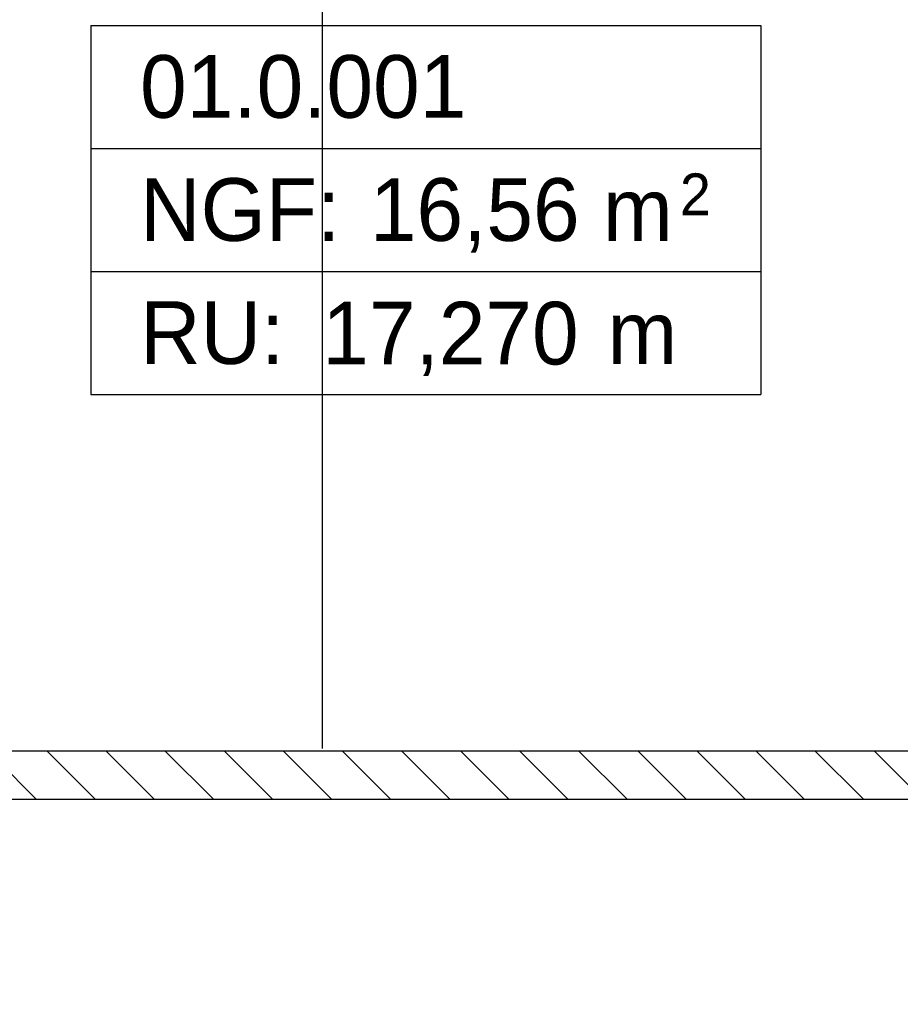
# Model space of a CAD drawing. Extents: x -73 to 359, y -4 to 85.
# Tile 54 of 149: x -18.3 to -16.2, y 37.71 to 40.07. Entities that reach past the tile are written whole.
import ezdxf

# ---------------------------------------------------------------- set-up
doc = ezdxf.new("R2010")
doc.units = 0
doc.header["$MEASUREMENT"] = 0
doc.linetypes.add('Strichpunktlinie', pattern=[0.006703, 0.003528, -0.001764, 0, -0.001411])
for name, color, linetype in [('0._EG_7_P_ZE_BILD', 7, 'Continuous'), ('0._EG_7_R_NT_INNENWAND', 7, 'Continuous'), ('0._EG_7_Räume', 7, 'Continuous')]:
    doc.layers.add(name, color=color, linetype=linetype)
doc.styles.add('ERSTELLTER_STIL_1', font='txt')

msp = doc.modelspace()

# ---------------------------------------------------------------- hatches: boundary and pattern name
at = {"layer": '0._EG_7_R_NT_INNENWAND', "linetype": 'Continuous', "ltscale": 1000}
h = msp.add_hatch(dxfattribs=at)
h.set_pattern_fill('MW_Porenbeton_0007', color=256, style=0, pattern_type=2)
h.set_pattern_definition([(135, (0, 0), (0.07071068, 0.07071068), [])])
h.paths.add_polyline_path([(-18.5896, 38.32), (-18.5896, 38.205), (-14.5187, 38.205), (-14.5187, 38.32)], flags=0)

# ---------------------------------------------------------------- linework, layer by layer
at = {"layer": '0._EG_7_P_ZE_BILD', "linetype": 'Strichpunktlinie', "ltscale": 1000}
msp.add_line((-17.5792, 31.5236), (-17.5792, 42.9765), dxfattribs=at)
at = {"layer": '0._EG_7_R_NT_INNENWAND', "linetype": 'Continuous', "ltscale": 1000}
for p, q in [((-14.5187, 38.32), (-18.5896, 38.32)), ((-18.5896, 38.205), (-14.5187, 38.205))]:
    msp.add_line(p, q, dxfattribs=at)
at = {"layer": '0._EG_7_Räume', "linetype": 'Continuous', "ltscale": 1000}
for p, q in [((-18.1334, 40.0577), (-18.1334, 39.1738)), ((-18.1334, 40.0577), (-16.53, 40.0577)), ((-16.53, 40.0577), (-16.53, 39.1738)), ((-18.1334, 39.7631), (-16.53, 39.7631)), ((-18.1334, 39.4684), (-16.53, 39.4684)), ((-18.1334, 39.1738), (-16.53, 39.1738))]:
    msp.add_line(p, q, dxfattribs=at)

# ---------------------------------------------------------------- texts
at = {"layer": '0._EG_7_Räume', "linetype": 'Continuous', "style": 'ERSTELLTER_STIL_1'}
for s, insert, char_height, attachment_point in [('{01.0.001 }', (-18.0156, 39.9866), 0.15, 1), ('{NGF: }', (-18.0156, 39.6919), 0.15, 1), ('{16,56 m}', (-17.4656, 39.6919), 0.15, 1), ('{2}', (-16.7237, 39.7034), 0.1, 1), ('{17,270}', (-17.5795, 39.2182), 0.15, 7), ('{RU: }', (-18.0156, 39.3973), 0.15, 1), ('{ m}', (-16.9527, 39.3973), 0.15, 1)]:
    msp.add_mtext(s, dxfattribs=dict(at, insert=insert, char_height=char_height, attachment_point=attachment_point))

doc.saveas('drawing.dxf')
